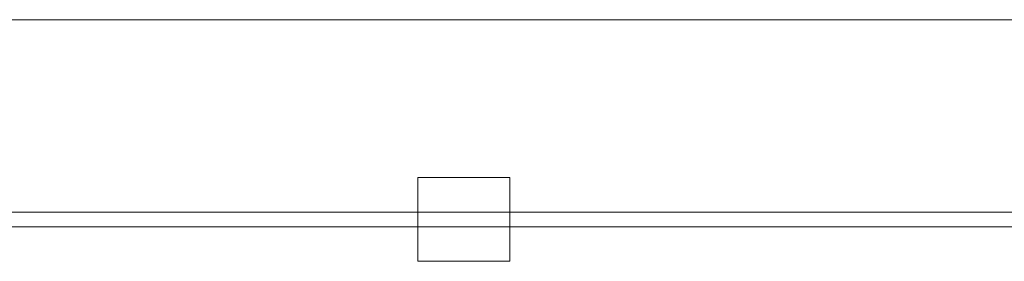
# Model space of a CAD drawing. Header units: metres. Extents: x -3.6 to 84.5, y -11 to 16.8.
# Tile 62 of 137: x 12.128 to 13.125, y 13.61 to 13.855. Entities that reach past the tile are written whole.
import ezdxf

# ---------------------------------------------------------------- set-up
doc = ezdxf.new("R2010")
doc.units = ezdxf.units.M
doc.header["$MEASUREMENT"] = 0
for name, color, linetype in [('604 - Struktur.Wand Aussen', 7, 'Continuous'), ('610 - Struktur.Treppe_ Rampe', 7, 'Continuous'), ('613 - Struktur.Fassade', 7, 'Continuous')]:
    doc.layers.add(name, color=color, linetype=linetype)

msp = doc.modelspace()

# ---------------------------------------------------------------- linework, layer by layer
at = {"layer": '604 - Struktur.Wand Aussen', "color": 7, "linetype": 'Continuous', "lineweight": 13}
msp.add_line((14.27299, 13.855), (11.97499, 13.855), dxfattribs=at)
at = {"layer": '610 - Struktur.Treppe_ Rampe', "color": 7, "linetype": 'Continuous', "lineweight": 18}
msp.add_line((14.84, 13.64498), (11.41, 13.64498), dxfattribs=at)
at = {"layer": '610 - Struktur.Treppe_ Rampe', "color": 7, "linetype": 'Continuous', "lineweight": 13}
msp.add_line((14.84, 13.64498), (11.41, 13.64498), dxfattribs=at)
at = {"layer": '613 - Struktur.Fassade', "color": 7, "linetype": 'Continuous', "lineweight": 13}
for p, q in [((12.57749, 13.66), (11.97499, 13.66)), ((12.62249, 13.66), (12.57749, 13.66)), ((13.62549, 13.66), (12.62249, 13.66))]:
    msp.add_line(p, q, dxfattribs=at)
at = {"layer": '613 - Struktur.Fassade', "color": 7, "linetype": 'Continuous', "lineweight": 13, "flags": 128}
msp.add_lwpolyline([(12.53099, 13.695), (12.62399, 13.695), (12.62399, 13.61), (12.53099, 13.61)], close=True, dxfattribs=at)

doc.saveas('drawing.dxf')
